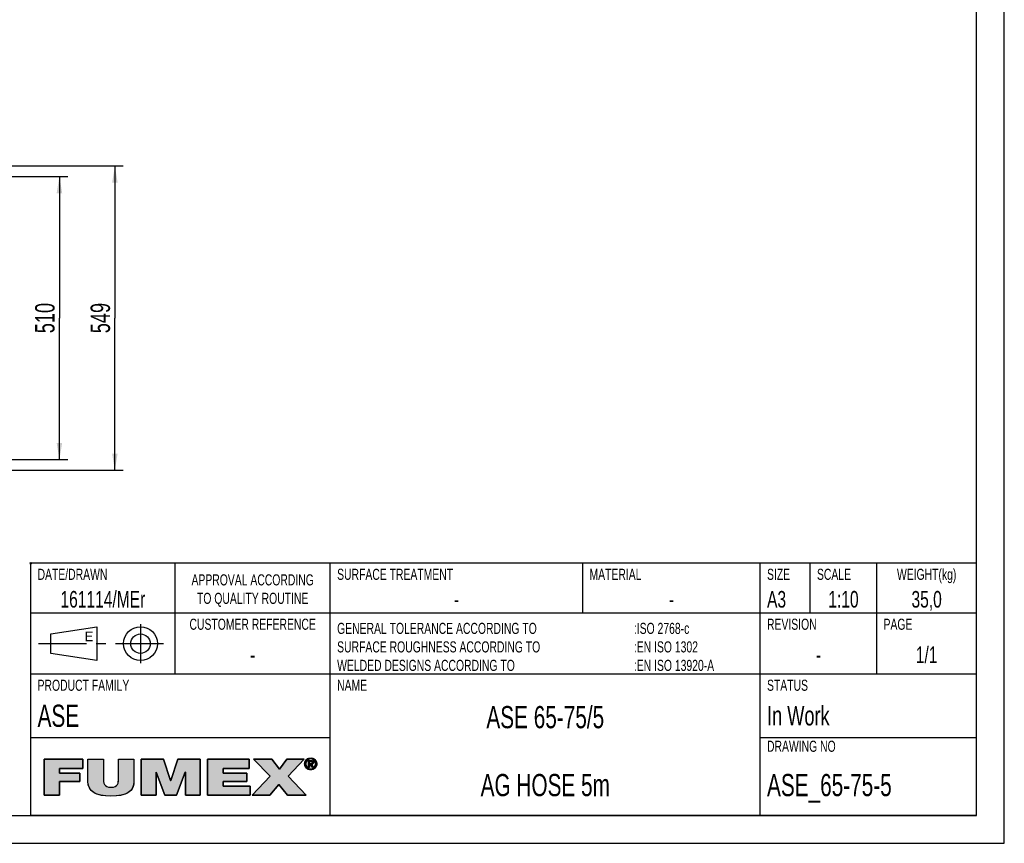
# Model space of a CAD drawing. Extents: x 0 to 420, y 0 to 297.
# Tile 9 of 14: x 242 to 420, y 0 to 148. Entities that reach past the tile are written whole.
import ezdxf

# ---------------------------------------------------------------- set-up
doc = ezdxf.new("R2010")
doc.units = 0
doc.header["$LTSCALE"] = 23.1
doc.linetypes.add('CENTER', pattern=[0.6, 0.375, -0.075, 0.075, -0.075])
doc.layers.get('0').update_dxf_attribs({"linetype": 'CONTINUOUS'})
for name, color, linetype in [('110534_DXF_DIMENSION', 7, 'CONTINUOUS'), ('ASE_65-75-5_DXF_CONTINUOUS', 7, 'CONTINUOUS'), ('ASE_65-75-5_DXF_DIMENSION', 7, 'CONTINUOUS'), ('ASE_65-75-5_DXF_FORMAT', 7, 'CONTINUOUS')]:
    doc.layers.add(name, color=color, linetype=linetype)
doc.styles.get("Standard").update_dxf_attribs({"font": 'txt', "width": 0.7})
doc.styles.add('TEXTSTYLE_2', font='txt', dxfattribs={"width": 0.7})
doc.styles.add('TEXTSTYLE_3', font='txt')
doc.dimstyles.new('DIMSTYLE_1', dxfattribs={"dimtxt": 3.5, "dimasz": 3, "dimexe": 1.5, "dimexo": 1, "dimgap": 0.875, "dimtad": 1, "dimdec": 0, "dimlfac": 10, "dimtxsty": 'STANDARD', "dimblk": '_ARROW_FILLED', "dimblk1": '_ARROW_FILLED', "dimblk2": '_ARROW_FILLED', "dimcen": 0.09, "dimazin": 3, "dimtp": 0.8, "dimtm": 0.8, "dimtfac": 1, "dimtdec": 0, "dimtofl": 0, "dimtmove": 0, "dimatfit": 3, "dimtolj": 1})
doc.dimstyles.new('DIMSTYLE_2', dxfattribs={"dimtxt": 3.5, "dimasz": 3, "dimexe": 1.5, "dimexo": 1, "dimgap": 0.875, "dimtad": 1, "dimdec": 3, "dimlfac": 10, "dimtxsty": 'STANDARD', "dimblk": '_ARROW_FILLED', "dimblk1": '_ARROW_FILLED', "dimblk2": '_ARROW_FILLED', "dimcen": 0.09, "dimazin": 3, "dimtp": 0.8, "dimtm": 0.8, "dimtfac": 1, "dimtdec": 3, "dimtofl": 0, "dimtmove": 0, "dimatfit": 3, "dimtolj": 1})

# ---------------------------------------------------------------- blocks, each defined once
blk = doc.blocks.new('BLOCK_2_BL1', base_point=(271.47, 11.94))
at = {"layer": 'ASE_65-75-5_DXF_FORMAT', "linetype": 'CONTINUOUS'}
for points in [[(249.69, 8.65), (246.89, 8.65), (246.89, 15.14), (253.91, 15.14), (253.91, 13.48), (249.69, 13.48), (249.69, 12.67), (253.32, 12.67), (253.32, 11.12), (249.69, 11.12)], [(263.1, 15.14), (263.1, 11.16), (263.06, 10.66), (262.95, 10.23), (262.77, 9.85), (262.52, 9.52), (262.19, 9.24), (261.79, 8.99), (261.28, 8.79), (260.65, 8.63), (259.88, 8.53), (258.96, 8.5), (258.04, 8.53), (257.27, 8.63), (256.64, 8.79), (256.13, 8.99), (255.72, 9.24), (255.39, 9.53), (255.14, 9.86), (254.96, 10.23), (254.85, 10.66), (254.81, 11.16), (254.81, 15.14), (257.61, 15.14), (257.61, 11.61), (257.62, 11.18), (257.68, 10.85), (257.79, 10.6), (257.96, 10.4), (258.19, 10.25), (258.53, 10.15), (258.97, 10.11), (259.41, 10.15), (259.73, 10.25), (259.97, 10.4), (260.13, 10.6), (260.23, 10.86), (260.29, 11.19), (260.3, 11.61), (260.3, 15.14)], [(267.08, 8.65), (264.43, 8.65), (264.43, 15.14), (268.41, 15.14), (269.71, 11.32), (269.74, 11.32), (271.04, 15.14), (275.02, 15.14), (275.02, 8.65), (272.37, 8.65), (272.37, 12.82), (272.35, 12.82), (270.77, 8.65), (268.68, 8.65), (267.1, 12.82), (267.08, 12.82)], [(284.04, 8.65), (276.37, 8.65), (276.37, 15.14), (283.9, 15.14), (283.9, 13.48), (279.17, 13.48), (279.17, 12.67), (283.46, 12.67), (283.46, 11.12), (279.17, 11.12), (279.17, 10.31), (284.04, 10.31)], [(287.6, 8.65), (284.39, 8.65), (287.68, 12.11), (284.68, 15.14), (287.97, 15.14), (289.34, 13.38), (290.69, 15.14), (293.8, 15.14), (290.89, 12.09), (294.13, 8.65), (290.76, 8.65), (289.2, 10.59)], [(294.32, 14.93), (294.24, 14.82), (294.17, 14.71), (294.13, 14.58), (294.1, 14.45), (294.09, 14.31), (293.88, 14.15), (293.87, 14.31), (293.88, 14.48), (293.92, 14.63), (293.98, 14.78), (294.06, 14.92), (294.36, 14.97)], [(294.1, 14.17), (294.13, 14.04), (294.17, 13.91), (294.24, 13.8), (294.32, 13.7), (294.16, 13.58), (294.06, 13.71), (293.98, 13.84), (293.92, 13.99), (293.88, 14.15), (294.09, 14.31)], [(294.47, 15.06), (294.36, 14.97), (294.06, 14.92), (294.16, 15.04), (294.58, 15.12)], [(294.7, 15.17), (294.58, 15.12), (294.16, 15.04), (294.27, 15.15), (294.83, 15.2)], [(294.96, 15.21), (294.83, 15.2), (294.27, 15.15), (294.34, 15.2), (295.44, 15.28), (295.58, 15.2), (295.65, 15.15), (295.76, 15.04), (295.86, 14.92), (295.94, 14.78), (296, 14.63), (296.04, 14.48), (296.05, 14.31), (296.04, 14.15), (296, 13.99), (295.94, 13.84), (295.86, 13.71), (295.76, 13.58), (295.65, 13.47), (295.58, 13.42), (295.44, 13.34), (295.29, 13.28), (295.13, 13.25), (294.8, 13.25), (294.64, 13.28), (294.48, 13.34), (294.41, 13.38), (294.96, 13.42), (295.1, 13.43), (295.22, 13.45), (295.35, 13.5), (295.46, 13.57), (295.56, 13.65), (295.6, 13.7), (295.68, 13.8), (295.75, 13.91), (295.79, 14.04), (295.82, 14.17), (295.83, 14.31), (295.82, 14.45), (295.79, 14.58), (295.75, 14.71), (295.68, 14.82), (295.6, 14.93), (295.56, 14.97), (295.46, 15.05), (295.34, 15.12), (295.22, 15.17), (295.1, 15.2)], [(294.96, 15.39), (295.13, 15.37), (295.29, 15.34), (295.44, 15.28), (294.34, 15.2), (294.48, 15.28), (294.64, 15.34), (294.8, 15.37)], [(294.74, 14.77), (294.55, 13.69), (294.55, 14.93), (295.02, 14.93), (295.02, 14.93), (295.13, 14.92), (295.21, 14.91), (295.28, 14.89), (295.33, 14.86), (295.38, 14.82), (295.4, 14.8), (295.41, 14.77), (295.44, 14.72), (295.45, 14.66), (295.46, 14.58), (295.45, 14.5), (295.43, 14.44), (295.41, 14.39), (295.09, 14.39), (295.13, 14.4), (295.16, 14.41), (295.19, 14.43), (295.21, 14.44), (295.23, 14.46), (295.24, 14.49), (295.25, 14.52), (295.26, 14.55), (295.26, 14.59), (295.26, 14.62), (295.25, 14.65), (295.24, 14.68), (295.23, 14.7), (295.21, 14.72), (295.18, 14.73), (295.15, 14.75), (295.12, 14.76), (295.08, 14.77), (295.03, 14.77), (294.99, 14.77), (294.86, 14.77)], [(294.96, 14.39), (294.98, 14.39), (295.04, 14.39), (295.09, 14.39), (295.41, 14.39), (294.74, 14.23), (294.74, 13.69), (294.55, 13.69), (294.74, 14.77), (294.74, 14.58), (294.74, 14.39), (294.85, 14.39)], [(295.14, 14.24), (295.49, 13.69), (295.28, 13.69), (294.95, 14.23), (294.74, 14.23), (295.41, 14.39), (295.37, 14.34), (295.33, 14.3), (295.27, 14.27), (295.21, 14.25)], [(294.36, 13.65), (294.46, 13.57), (294.27, 13.47), (294.16, 13.58), (294.32, 13.7)], [(294.58, 13.5), (294.7, 13.45), (294.41, 13.38), (294.27, 13.47), (294.46, 13.57)]]:
    blk.add_hatch(color=7, dxfattribs=at).paths.add_polyline_path(points)
at = {"layer": 'ASE_65-75-5_DXF_FORMAT', "color": 7, "linetype": 'CONTINUOUS'}
for p, q in [((253.91, 15.14), (246.89, 15.14)), ((246.89, 15.14), (246.89, 8.65)), ((253.91, 15.14), (246.89, 15.14)), ((246.89, 15.14), (246.89, 8.65)), ((253.91, 13.48), (253.91, 15.14)), ((253.91, 13.48), (253.91, 15.14)), ((268.41, 15.14), (264.43, 15.14)), ((264.43, 15.14), (264.43, 8.65)), ((268.41, 15.14), (264.43, 15.14)), ((264.43, 15.14), (264.43, 8.65)), ((269.71, 11.32), (268.41, 15.14)), ((269.71, 11.32), (268.41, 15.14)), ((271.04, 15.14), (269.74, 11.32)), ((271.04, 15.14), (269.74, 11.32)), ((275.02, 15.14), (271.04, 15.14)), ((275.02, 15.14), (271.04, 15.14)), ((275.02, 8.65), (275.02, 15.14)), ((275.02, 8.65), (275.02, 15.14)), ((283.9, 15.14), (276.37, 15.14)), ((276.37, 15.14), (276.37, 8.65)), ((283.9, 15.14), (276.37, 15.14)), ((276.37, 15.14), (276.37, 8.65)), ((283.9, 13.48), (283.9, 15.14)), ((283.9, 13.48), (283.9, 15.14)), ((287.97, 15.14), (284.68, 15.14)), ((284.68, 15.14), (287.68, 12.11)), ((287.97, 15.14), (284.68, 15.14)), ((284.68, 15.14), (287.68, 12.11)), ((289.34, 13.38), (287.97, 15.14)), ((289.34, 13.38), (287.97, 15.14)), ((290.69, 15.14), (289.34, 13.38)), ((290.69, 15.14), (289.34, 13.38)), ((293.8, 15.14), (290.69, 15.14)), ((293.8, 15.14), (290.69, 15.14)), ((290.89, 12.09), (293.8, 15.14)), ((290.89, 12.09), (293.8, 15.14)), ((249.69, 12.67), (249.69, 13.48)), ((249.69, 13.48), (253.91, 13.48)), ((249.69, 12.67), (249.69, 13.48)), ((249.69, 13.48), (253.91, 13.48)), ((253.32, 12.67), (249.69, 12.67)), ((253.32, 12.67), (249.69, 12.67)), ((253.32, 11.12), (253.32, 12.67)), ((253.32, 11.12), (253.32, 12.67)), ((267.08, 8.65), (267.08, 12.82)), ((267.08, 12.82), (267.1, 12.82)), ((267.08, 8.65), (267.08, 12.82)), ((267.08, 12.82), (267.1, 12.82)), ((267.1, 12.82), (268.68, 8.65)), ((267.1, 12.82), (268.68, 8.65)), ((270.77, 8.65), (272.35, 12.82)), ((270.77, 8.65), (272.35, 12.82)), ((272.35, 12.82), (272.37, 12.82)), ((272.35, 12.82), (272.37, 12.82)), ((272.37, 12.82), (272.37, 8.65)), ((272.37, 12.82), (272.37, 8.65)), ((279.17, 12.67), (279.17, 13.48)), ((279.17, 13.48), (283.9, 13.48)), ((279.17, 12.67), (279.17, 13.48)), ((279.17, 13.48), (283.9, 13.48)), ((283.46, 12.67), (279.17, 12.67)), ((283.46, 12.67), (279.17, 12.67)), ((283.46, 11.12), (283.46, 12.67)), ((283.46, 11.12), (283.46, 12.67)), ((249.69, 8.65), (249.69, 11.12)), ((249.69, 11.12), (253.32, 11.12)), ((249.69, 8.65), (249.69, 11.12)), ((249.69, 11.12), (253.32, 11.12)), ((269.74, 11.32), (269.71, 11.32)), ((269.74, 11.32), (269.71, 11.32)), ((279.17, 10.31), (279.17, 11.12)), ((279.17, 11.12), (283.46, 11.12)), ((279.17, 10.31), (279.17, 11.12)), ((279.17, 11.12), (283.46, 11.12)), ((287.68, 12.11), (284.39, 8.65)), ((287.68, 12.11), (284.39, 8.65)), ((294.13, 8.65), (290.89, 12.09)), ((294.13, 8.65), (290.89, 12.09)), ((284.04, 10.31), (279.17, 10.31)), ((284.04, 10.31), (279.17, 10.31)), ((284.04, 8.65), (284.04, 10.31)), ((284.04, 8.65), (284.04, 10.31)), ((287.6, 8.65), (289.2, 10.59)), ((287.6, 8.65), (289.2, 10.59)), ((289.2, 10.59), (290.76, 8.65)), ((289.2, 10.59), (290.76, 8.65)), ((246.89, 8.65), (249.69, 8.65)), ((246.89, 8.65), (249.69, 8.65)), ((264.43, 8.65), (267.08, 8.65)), ((264.43, 8.65), (267.08, 8.65)), ((268.68, 8.65), (270.77, 8.65)), ((268.68, 8.65), (270.77, 8.65)), ((272.37, 8.65), (275.02, 8.65)), ((272.37, 8.65), (275.02, 8.65)), ((276.37, 8.65), (284.04, 8.65)), ((276.37, 8.65), (284.04, 8.65)), ((284.39, 8.65), (287.6, 8.65)), ((284.39, 8.65), (287.6, 8.65)), ((290.76, 8.65), (294.13, 8.65)), ((290.76, 8.65), (294.13, 8.65))]:
    blk.add_line(p, q, dxfattribs=at)
for points in [[(249.69, 8.65), (246.89, 8.65), (246.89, 15.14), (253.91, 15.14), (253.91, 13.48), (249.69, 13.48), (249.69, 12.67), (253.32, 12.67), (253.32, 11.12), (249.69, 11.12), (249.69, 8.65)], [(263.1, 15.14), (263.1, 11.16), (263.06, 10.66), (262.95, 10.23), (262.77, 9.85), (262.52, 9.52), (262.19, 9.24), (261.79, 8.99), (261.28, 8.79), (260.65, 8.63), (259.88, 8.53), (258.96, 8.5), (258.04, 8.53), (257.27, 8.63), (256.64, 8.79), (256.13, 8.99), (255.72, 9.24), (255.39, 9.53), (255.14, 9.86), (254.96, 10.23), (254.85, 10.66), (254.81, 11.16), (254.81, 15.14), (257.61, 15.14), (257.61, 11.61), (257.62, 11.18), (257.68, 10.85), (257.79, 10.6), (257.96, 10.4), (258.19, 10.25), (258.53, 10.15), (258.97, 10.11), (259.41, 10.15), (259.73, 10.25), (259.97, 10.4), (260.13, 10.6), (260.23, 10.86), (260.29, 11.19), (260.3, 11.61), (260.3, 15.14), (263.1, 15.14)], [(267.08, 8.65), (264.43, 8.65), (264.43, 15.14), (268.41, 15.14), (269.71, 11.32), (269.74, 11.32), (271.04, 15.14), (275.02, 15.14), (275.02, 8.65), (272.37, 8.65), (272.37, 12.82), (272.35, 12.82), (270.77, 8.65), (268.68, 8.65), (267.1, 12.82), (267.08, 12.82), (267.08, 8.65)], [(284.04, 8.65), (276.37, 8.65), (276.37, 15.14), (283.9, 15.14), (283.9, 13.48), (279.17, 13.48), (279.17, 12.67), (283.46, 12.67), (283.46, 11.12), (279.17, 11.12), (279.17, 10.31), (284.04, 10.31), (284.04, 8.65)], [(287.6, 8.65), (284.39, 8.65), (287.68, 12.11), (284.68, 15.14), (287.97, 15.14), (289.34, 13.38), (290.69, 15.14), (293.8, 15.14), (290.89, 12.09), (294.13, 8.65), (290.76, 8.65), (289.2, 10.59), (287.6, 8.65)], [(294.32, 14.93), (294.24, 14.82), (294.17, 14.71), (294.13, 14.58), (294.1, 14.45), (294.09, 14.31), (293.88, 14.15), (293.87, 14.31), (293.88, 14.48), (293.92, 14.63), (293.98, 14.78), (294.06, 14.92), (294.36, 14.97), (294.32, 14.93)], [(294.1, 14.17), (294.13, 14.04), (294.17, 13.91), (294.24, 13.8), (294.32, 13.7), (294.16, 13.58), (294.06, 13.71), (293.98, 13.84), (293.92, 13.99), (293.88, 14.15), (294.09, 14.31), (294.1, 14.17)], [(294.47, 15.06), (294.36, 14.97), (294.06, 14.92), (294.16, 15.04), (294.58, 15.12), (294.47, 15.06)], [(294.7, 15.17), (294.58, 15.12), (294.16, 15.04), (294.27, 15.15), (294.83, 15.2), (294.7, 15.17)], [(294.96, 15.21), (294.83, 15.2), (294.27, 15.15), (294.34, 15.2), (295.44, 15.28), (295.58, 15.2), (295.65, 15.15), (295.76, 15.04), (295.86, 14.92), (295.94, 14.78), (296, 14.63), (296.04, 14.48), (296.05, 14.31), (296.04, 14.15), (296, 13.99), (295.94, 13.84), (295.86, 13.71), (295.76, 13.58), (295.65, 13.47), (295.58, 13.42), (295.44, 13.34), (295.29, 13.28), (295.13, 13.25), (294.8, 13.25), (294.64, 13.28), (294.48, 13.34), (294.41, 13.38), (294.96, 13.42), (295.1, 13.43), (295.22, 13.45), (295.35, 13.5), (295.46, 13.57), (295.56, 13.65), (295.6, 13.7), (295.68, 13.8), (295.75, 13.91), (295.79, 14.04), (295.82, 14.17), (295.83, 14.31), (295.82, 14.45), (295.79, 14.58), (295.75, 14.71), (295.68, 14.82), (295.6, 14.93), (295.56, 14.97), (295.46, 15.05), (295.34, 15.12), (295.22, 15.17), (295.1, 15.2), (294.96, 15.21)], [(294.96, 15.39), (295.13, 15.37), (295.29, 15.34), (295.44, 15.28), (294.34, 15.2), (294.48, 15.28), (294.64, 15.34), (294.8, 15.37), (294.96, 15.39)], [(294.74, 14.77), (294.55, 13.69), (294.55, 14.93), (295.02, 14.93), (295.02, 14.93), (295.13, 14.92), (295.21, 14.91), (295.28, 14.89), (295.33, 14.86), (295.38, 14.82), (295.4, 14.8), (295.41, 14.77), (295.44, 14.72), (295.45, 14.66), (295.46, 14.58), (295.45, 14.5), (295.43, 14.44), (295.41, 14.39), (295.09, 14.39), (295.13, 14.4), (295.16, 14.41), (295.19, 14.43), (295.21, 14.44), (295.23, 14.46), (295.24, 14.49), (295.25, 14.52), (295.26, 14.55), (295.26, 14.59), (295.26, 14.62), (295.25, 14.65), (295.24, 14.68), (295.23, 14.7), (295.21, 14.72), (295.18, 14.73), (295.15, 14.75), (295.12, 14.76), (295.08, 14.77), (295.03, 14.77), (294.99, 14.77), (294.86, 14.77), (294.74, 14.77)], [(294.96, 14.39), (294.98, 14.39), (295.04, 14.39), (295.09, 14.39), (295.41, 14.39), (294.74, 14.23), (294.74, 13.69), (294.55, 13.69), (294.74, 14.77), (294.74, 14.58), (294.74, 14.39), (294.85, 14.39), (294.96, 14.39)], [(295.14, 14.24), (295.49, 13.69), (295.28, 13.69), (294.95, 14.23), (294.74, 14.23), (295.41, 14.39), (295.37, 14.34), (295.33, 14.3), (295.27, 14.27), (295.21, 14.25), (295.14, 14.24)], [(294.36, 13.65), (294.46, 13.57), (294.27, 13.47), (294.16, 13.58), (294.32, 13.7), (294.36, 13.65)], [(294.58, 13.5), (294.7, 13.45), (294.41, 13.38), (294.27, 13.47), (294.46, 13.57), (294.58, 13.5)]]:
    blk.add_lwpolyline(points, dxfattribs=at)
for points, knots in [([(263.1, 15.14), (263.1, 15.14), (260.3, 15.14), (260.3, 15.14), (260.3, 15.14), (260.3, 11.61), (260.3, 11.61), (260.3, 10.94), (260.3, 10.11), (258.97, 10.11), (257.61, 10.11), (257.61, 10.94), (257.61, 11.61), (257.61, 11.61), (257.61, 15.14), (257.61, 15.14), (257.61, 15.14), (254.81, 15.14), (254.81, 15.14), (254.81, 15.14), (254.81, 11.16), (254.81, 11.16), (254.81, 9.36), (256.19, 8.5), (258.96, 8.5), (261.74, 8.5), (263.1, 9.36), (263.1, 11.16), (263.1, 11.16), (263.1, 15.14), (263.1, 15.14)], [0, 0, 0, 0, 1, 1, 1, 2, 2, 2, 3, 3, 3, 4, 4, 4, 5, 5, 5, 6, 6, 6, 7, 7, 7, 8, 8, 8, 9, 9, 9, 10, 10, 10, 10]), ([(263.1, 15.14), (263.1, 15.14), (260.3, 15.14), (260.3, 15.14), (260.3, 15.14), (260.3, 11.61), (260.3, 11.61), (260.3, 10.94), (260.3, 10.11), (258.97, 10.11), (257.61, 10.11), (257.61, 10.94), (257.61, 11.61), (257.61, 11.61), (257.61, 15.14), (257.61, 15.14), (257.61, 15.14), (254.81, 15.14), (254.81, 15.14), (254.81, 15.14), (254.81, 11.16), (254.81, 11.16), (254.81, 9.36), (256.19, 8.5), (258.96, 8.5), (261.74, 8.5), (263.1, 9.36), (263.1, 11.16), (263.1, 11.16), (263.1, 15.14), (263.1, 15.14)], [0, 0, 0, 0, 1, 1, 1, 2, 2, 2, 3, 3, 3, 4, 4, 4, 5, 5, 5, 6, 6, 6, 7, 7, 7, 8, 8, 8, 9, 9, 9, 10, 10, 10, 10]), ([(294.96, 13.24), (295.55, 13.24), (296.05, 13.69), (296.05, 14.31), (296.05, 14.93), (295.55, 15.39), (294.96, 15.39), (294.37, 15.39), (293.87, 14.93), (293.87, 14.31), (293.87, 13.69), (294.37, 13.24), (294.96, 13.24)], [0, 0, 0, 0, 1, 1, 1, 2, 2, 2, 3, 3, 3, 4, 4, 4, 4]), ([(294.96, 13.24), (295.55, 13.24), (296.05, 13.69), (296.05, 14.31), (296.05, 14.93), (295.55, 15.39), (294.96, 15.39), (294.37, 15.39), (293.87, 14.93), (293.87, 14.31), (293.87, 13.69), (294.37, 13.24), (294.96, 13.24)], [0, 0, 0, 0, 1, 1, 1, 2, 2, 2, 3, 3, 3, 4, 4, 4, 4]), ([(294.09, 14.31), (294.09, 14.82), (294.47, 15.21), (294.96, 15.21), (295.45, 15.21), (295.83, 14.82), (295.83, 14.31), (295.83, 13.8), (295.45, 13.42), (294.96, 13.42), (294.47, 13.42), (294.09, 13.8), (294.09, 14.31)], [0, 0, 0, 0, 1, 1, 1, 2, 2, 2, 3, 3, 3, 4, 4, 4, 4]), ([(294.09, 14.31), (294.09, 14.82), (294.47, 15.21), (294.96, 15.21), (295.45, 15.21), (295.83, 14.82), (295.83, 14.31), (295.83, 13.8), (295.45, 13.42), (294.96, 13.42), (294.47, 13.42), (294.09, 13.8), (294.09, 14.31)], [0, 0, 0, 0, 1, 1, 1, 2, 2, 2, 3, 3, 3, 4, 4, 4, 4]), ([(294.74, 14.23), (294.74, 14.23), (294.95, 14.23), (294.95, 14.23), (294.95, 14.23), (295.28, 13.69), (295.28, 13.69), (295.28, 13.69), (295.49, 13.69), (295.49, 13.69), (295.49, 13.69), (295.14, 14.24), (295.14, 14.24), (295.32, 14.26), (295.46, 14.36), (295.46, 14.58), (295.46, 14.82), (295.31, 14.93), (295.02, 14.93), (295.02, 14.93), (294.55, 14.93), (294.55, 14.93), (294.55, 14.93), (294.55, 13.69), (294.55, 13.69), (294.55, 13.69), (294.74, 13.69), (294.74, 13.69), (294.74, 13.69), (294.74, 14.23), (294.74, 14.23)], [0, 0, 0, 0, 1, 1, 1, 2, 2, 2, 3, 3, 3, 4, 4, 4, 5, 5, 5, 6, 6, 6, 7, 7, 7, 8, 8, 8, 9, 9, 9, 10, 10, 10, 10]), ([(294.74, 14.23), (294.74, 14.23), (294.95, 14.23), (294.95, 14.23), (294.95, 14.23), (295.28, 13.69), (295.28, 13.69), (295.28, 13.69), (295.49, 13.69), (295.49, 13.69), (295.49, 13.69), (295.14, 14.24), (295.14, 14.24), (295.32, 14.26), (295.46, 14.36), (295.46, 14.58), (295.46, 14.82), (295.31, 14.93), (295.02, 14.93), (295.02, 14.93), (294.55, 14.93), (294.55, 14.93), (294.55, 14.93), (294.55, 13.69), (294.55, 13.69), (294.55, 13.69), (294.74, 13.69), (294.74, 13.69), (294.74, 13.69), (294.74, 14.23), (294.74, 14.23)], [0, 0, 0, 0, 1, 1, 1, 2, 2, 2, 3, 3, 3, 4, 4, 4, 5, 5, 5, 6, 6, 6, 7, 7, 7, 8, 8, 8, 9, 9, 9, 10, 10, 10, 10]), ([(294.74, 14.39), (294.74, 14.39), (294.74, 14.77), (294.74, 14.77), (294.74, 14.77), (294.99, 14.77), (294.99, 14.77), (295.12, 14.77), (295.26, 14.74), (295.26, 14.59), (295.26, 14.4), (295.12, 14.39), (294.96, 14.39), (294.96, 14.39), (294.74, 14.39), (294.74, 14.39)], [0, 0, 0, 0, 1, 1, 1, 2, 2, 2, 3, 3, 3, 4, 4, 4, 5, 5, 5, 5]), ([(294.74, 14.39), (294.74, 14.39), (294.74, 14.77), (294.74, 14.77), (294.74, 14.77), (294.99, 14.77), (294.99, 14.77), (295.12, 14.77), (295.26, 14.74), (295.26, 14.59), (295.26, 14.4), (295.12, 14.39), (294.96, 14.39), (294.96, 14.39), (294.74, 14.39), (294.74, 14.39)], [0, 0, 0, 0, 1, 1, 1, 2, 2, 2, 3, 3, 3, 4, 4, 4, 5, 5, 5, 5])]:
    blk.add_open_spline(points, degree=3, knots=knots, dxfattribs=at)
for points in [[(294.96, 13.42), (294.41, 13.38), (294.83, 13.43), (294.7, 13.45)], [(294.96, 13.24), (294.8, 13.25), (295.13, 13.25)]]:
    blk.add_solid(points, dxfattribs=at)
blk = doc.blocks.new('_ARROW_FILLED')
at = {"color": 0, "linetype": 'BYBLOCK'}
blk.add_solid([(0, 0), (-1, 0.167), (-1, -0.167)], dxfattribs=at)
blk = doc.blocks.new('*D2')
at = {"layer": 'ASE_65-75-5_DXF_DIMENSION', "color": 2, "linetype": 'CONTINUOUS'}
for p, q in [((236.86, 122.13), (261.16, 122.13)), ((259.66, 122.13), (259.66, 94.7)), ((259.66, 67.28), (259.66, 94.7)), ((236.86, 67.28), (261.16, 67.28))]:
    blk.add_line(p, q, dxfattribs=at)
at = {"layer": 'ASE_65-75-5_DXF_DIMENSION', "color": 2, "linetype": 'CONTINUOUS', "xscale": 3, "yscale": 3, "zscale": 3}
for p, rotation in [((259.66, 122.13), 90), ((259.66, 67.28), 270)]:
    blk.add_blockref('_ARROW_FILLED', p, dxfattribs=dict(at, rotation=rotation))
at = {"layer": 'ASE_65-75-5_DXF_DIMENSION', "color": 2, "linetype": 'CONTINUOUS', "insert": (255.28, 94.7), "char_height": 3.5, "width": 12, "attachment_point": 2, "rotation": 90}
blk.add_mtext('549', dxfattribs=at)
blk = doc.blocks.new('*D8')
at = {"layer": '110534_DXF_DIMENSION', "color": 2, "linetype": 'CONTINUOUS'}
for p, q in [((238.53, 120.2), (251.16, 120.2)), ((249.66, 120.2), (249.66, 94.7)), ((249.66, 69.2), (249.66, 94.7)), ((238.64, 69.2), (251.16, 69.2))]:
    blk.add_line(p, q, dxfattribs=at)
at = {"layer": '110534_DXF_DIMENSION', "color": 2, "linetype": 'CONTINUOUS', "xscale": 3, "yscale": 3, "zscale": 3}
for p, rotation in [((249.66, 120.2), 90), ((249.66, 69.2), 270)]:
    blk.add_blockref('_ARROW_FILLED', p, dxfattribs=dict(at, rotation=rotation))
at = {"layer": '110534_DXF_DIMENSION', "color": 2, "linetype": 'CONTINUOUS', "insert": (245.28, 94.7), "char_height": 3.5, "width": 10.875, "attachment_point": 2, "rotation": 90}
blk.add_mtext('510', dxfattribs=at)
blk = doc.blocks.new('VYPLACERING_BL2', base_point=(257.5, 36))
at = {"layer": 'ASE_65-75-5_DXF_CONTINUOUS', "color": 7, "linetype": 'CONTINUOUS'}
for p, q in [((248.09, 37.75), (256.4, 39.06)), ((256.4, 39.06), (256.4, 32.94)), ((248.09, 34.25), (248.09, 37.75)), ((256.4, 32.94), (248.09, 34.25))]:
    blk.add_line(p, q, dxfattribs=at)
at = {"layer": 'ASE_65-75-5_DXF_CONTINUOUS', "color": 7, "linetype": 'CENTER'}
for p, q in [((264.28, 39.5), (264.28, 32.5)), ((245.9, 36), (269.09, 36))]:
    blk.add_line(p, q, dxfattribs=at)
at = {"layer": 'ASE_65-75-5_DXF_CONTINUOUS', "color": 7, "linetype": 'CONTINUOUS'}
for radius in [3.06, 1.75]:
    blk.add_circle((264.28, 36), radius, dxfattribs=at)

msp = doc.modelspace()

# ---------------------------------------------------------------- linework, layer by layer
at = {"layer": 'ASE_65-75-5_DXF_FORMAT', "color": 7, "linetype": 'CONTINUOUS'}
for p, q in [((419.99842, -0.00152), (419.99842, 296.99848)), ((414.99842, 4.99848), (414.99842, 291.99848)), ((244.65469, 50.34226), (244.34219, 50.65476)), ((244.65469, 50.65476), (244.34219, 50.34226)), ((414.99842, 50.49848), (244.49842, 50.49848)), ((244.49842, 4.99848), (244.49842, 50.49848)), ((270.49842, 30.49848), (270.49842, 50.49848)), ((298.49842, 4.99848), (298.49842, 50.49848)), ((343.99842, 41.49848), (343.99842, 50.49848)), ((375.99842, 4.99848), (375.99842, 50.49848)), ((384.99842, 41.49848), (384.99842, 50.49848)), ((396.99842, 30.49848), (396.99842, 50.49848)), ((414.99842, 4.99848), (414.99842, 50.49848)), ((414.99842, 41.49848), (244.49842, 41.49848)), ((414.99842, 30.49848), (244.49842, 30.49848)), ((298.49842, 18.99848), (244.49842, 18.99848)), ((414.99842, 18.99848), (375.99842, 18.99848)), ((24.99842, 4.99848), (414.99842, 4.99848)), ((414.99842, 4.99848), (244.49842, 4.99848)), ((-0.00158, -0.00152), (419.99842, -0.00152))]:
    msp.add_line(p, q, dxfattribs=at)

# ---------------------------------------------------------------- block references
at = {"layer": 'ASE_65-75-5_DXF_CONTINUOUS', "color": 7, "linetype": 'CONTINUOUS'}
msp.add_blockref('VYPLACERING_BL2', (257.49842, 35.99848), dxfattribs=at)
at = {"layer": 'ASE_65-75-5_DXF_FORMAT', "color": 2, "linetype": 'CONTINUOUS'}
msp.add_blockref('BLOCK_2_BL1', (271.46701, 11.94061), dxfattribs=at)

# ---------------------------------------------------------------- texts
at = {"color": 7, "linetype": 'CONTINUOUS'}
for s, insert, char_height, width, attachment_point, style in [('WEIGHT(kg)', (405.99842, 49.49848), 2, 14, 2, 'TEXTSTYLE_2'), ('DATE/DRAWN', (245.72342, 49.49848), 2, 14, 1, 'TEXTSTYLE_2'), ('APPROVAL ACCORDING\\PTO QUALITY ROUTINE', (284.49842, 48.49848), 2, 25.2, 2, 'TEXTSTYLE_2'), ('SURFACE TREATMENT', (299.72342, 49.49848), 2, 23.8, 1, 'TEXTSTYLE_2'), ('MATERIAL', (345.22342, 49.49848), 2, 11.2, 1, 'TEXTSTYLE_2'), ('SIZE ', (377.22342, 49.49848), 2, 7, 1, 'TEXTSTYLE_2'), ('SCALE', (386.22342, 49.49848), 2, 7, 1, 'TEXTSTYLE_2'), ('CUSTOMER REFERENCE', (284.49842, 40.49848), 2, 25.2, 2, 'TEXTSTYLE_2'), ('REVISION', (377.22342, 40.49848), 2, 11.2, 1, 'TEXTSTYLE_2'), ('PAGE', (398.22342, 40.49848), 2, 5.6, 1, 'TEXTSTYLE_2'), ('E', (254.21717, 38.18598), 1.75, 1.75, 1, 'TEXTSTYLE_3')]:
    msp.add_mtext(s, dxfattribs=dict(at, insert=insert, char_height=char_height, width=width, attachment_point=attachment_point, style=style))
at = {"color": 7, "linetype": 'CONTINUOUS', "char_height": 3}
for s, insert, width, attachment_point in [('161114/MEr', (257.49842, 45.49848), 31.6071429, 2), ('A3 ', (377.22342, 45.49848), 11.4642857, 1), ('1:10', (390.99842, 45.49848), 11.1428571, 2), ('35,0', (405.99842, 45.49848), 13.3928571, 2), ('-', (321.24842, 45.49848), 4.0714286, 2), ('-', (359.99842, 45.49848), 4.0714286, 2)]:
    msp.add_mtext(s, dxfattribs=dict(at, insert=insert, width=width, attachment_point=attachment_point))
at = {"layer": 'ASE_65-75-5_DXF_FORMAT', "color": 7, "linetype": 'CONTINUOUS', "char_height": 2, "attachment_point": 1, "style": 'TEXTSTYLE_2'}
for s, insert, width in [('GENERAL TOLERANCE ACCORDING TO\\PSURFACE ROUGHNESS ACCORDING TO\\PWELDED DESIGNS ACCORDING TO\\P ', (299.72342, 39.74848), 42), (':ISO 2768-c\\P:EN ISO 1302\\P:EN ISO 13920-A ', (353.22342, 39.74848), 22.4), ('PRODUCT FAMILY', (245.72342, 29.49848), 19.6), ('NAME ', (299.72342, 29.49848), 7), ('STATUS ', (377.22342, 29.49848), 9.8), ('DRAWING NO', (377.22342, 18.49848), 14)]:
    msp.add_mtext(s, dxfattribs=dict(at, insert=insert, width=width))
at = {"layer": 'ASE_65-75-5_DXF_FORMAT', "color": 7, "linetype": 'CONTINUOUS'}
for s, insert, char_height, width, attachment_point in [('1/1', (405.99842, 35.49848), 3, 9.4285714, 2), ('-', (284.49842, 35.49848), 3, 4.0714286, 2), ('- ', (386.49842, 35.49848), 3, 7.6071429, 2), ('ASE', (245.72342, 24.99848), 4, 15.2857143, 1), ('ASE 65-75/5', (337.24842, 24.74848), 4, 51.1428571, 2), ('In Work  ', (377.22342, 24.74848), 3.5, 38.5, 1), ('AG HOSE 5m', (337.24842, 12.49848), 4, 48.7142857, 2), ('ASE_65-75-5', (377.22342, 12.49848), 4, 50.8571429, 1)]:
    msp.add_mtext(s, dxfattribs=dict(at, insert=insert, char_height=char_height, width=width, attachment_point=attachment_point))

# ---------------------------------------------------------------- dimensions: what is measured, and where the dimension line sits
at = {"layer": '110534_DXF_DIMENSION', "color": 2, "linetype": 'CONTINUOUS'}
dim = msp.add_linear_dim(base=(249.65713, 69.2042), p1=(237.53329, 120.2042), p2=(237.63542, 69.2042), angle=270, dimstyle='DIMSTYLE_2', dxfattribs=at)
dim.commit()
dim.dimension.update_dxf_attribs({"geometry": '*D8', "text_midpoint": (249.65713, 94.2042), "dimtype": 160})
at = {"layer": 'ASE_65-75-5_DXF_DIMENSION', "color": 2, "linetype": 'CONTINUOUS'}
dim = msp.add_linear_dim(base=(259.65713, 67.27754), p1=(235.85713, 122.13085), p2=(235.85713, 67.27754), angle=270, dimstyle='DIMSTYLE_1', dxfattribs=at)
dim.commit()
dim.dimension.update_dxf_attribs({"geometry": '*D2', "text_midpoint": (259.65713, 94.2042), "dimtype": 160})

doc.saveas('drawing.dxf')
